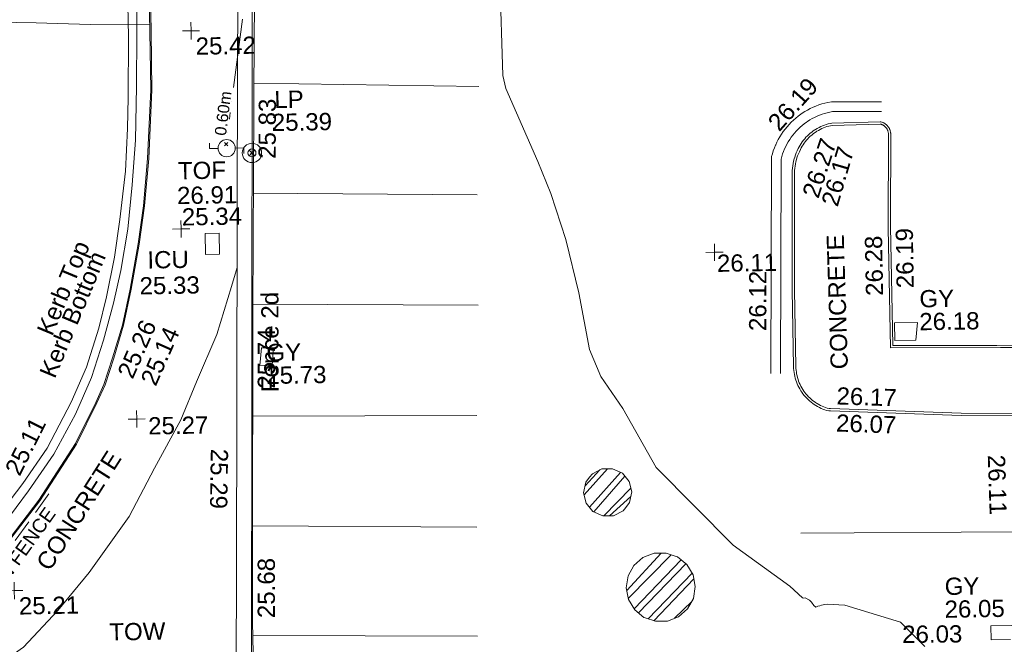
# Model space of a CAD drawing. Header units: millimetres. Extents: x -290717 to 520720, y -88450 to 287762.
# Tile 213 of 256: x -6642 to 14791, y -33814 to -20214. Entities that reach past the tile are written whole.
import ezdxf

# ---------------------------------------------------------------- set-up
doc = ezdxf.new("R2010")
doc.units = ezdxf.units.MM
for name, pattern in [('IMPORT-BORDER _5_', [1750, 500, -250, 500, -250, 0, -250]), ('IMPORT-HIDDEN2 _3_', [4762.5, 3175, -1587.5]), ('IMPORT-UG_ELEC_STREET LIGHTING_QLB2 _2_', [2700, 1500, -300.0000000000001, 0, -250, 150, -300.0000000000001, 0, -200])]:
    doc.linetypes.add(name, pattern=pattern)
for name, color, linetype, lineweight, true_color in [('00__TOPO__TOP_OF_FENCE_SYMBOL', 7, 'Continuous', 9, 0x666666), ('00_TOPO_FENCE_2D', 7, 'Continuous', 9, 0x3f7f4f), ('00_TOPO_FOOTPATH', 7, 'Continuous', 9, 0xa50000), ('00_TOPO_FURN_LAMP_POST', 7, 'Continuous', 9, 0x666666), ('00_TOPO_KERB_BOTTOM', 1, 'Continuous', 9, 0xff0000), ('00_TOPO_KERB_TOP', 7, 'Continuous', 9, 0xa500a5), ('00_TOPO_LEVEL_SPOT', 7, 'Continuous', 9, 0x666666), ('00_TOPO_ROAD_MARKING_YELLOW_CONTINUOUS', 40, 'Continuous', 9, 0xffbf00), ('00_TOPO_SERV_IC', 5, 'Continuous', 9, 0x0000ff), ('00_TOPO_TOP_OF_FENCE', 7, 'Continuous', 9, 0x666666), ('00_TOPO_TOP_OF_WALL', 7, 'Continuous', 9, 0x666666), ('00_TOPO_WALL', 7, 'Continuous', 9, 0x7c00a5), ('00_UAV_KERB_BOTTOM', 1, 'Continuous', 9, 0xff0000), ('00_UAV_KERB_TOP', 7, 'Continuous', 9, 0xa500a5), ('00_UAV_LEVEL_SPOT', 7, 'Continuous', 9, 0x666666), ('00_UAV_ROAD_MARKING_WHITE_CONTINUOUS', 7, 'Continuous', 9, 0x999999), ('00_UAV_SERV_GULLY', 7, 'Continuous', 9, 0x5252a5), ('00_UAV_WALL', 7, 'Continuous', 9, 0x7c00a5), ('01_DTM_CONTOUR_MNR', 7, 'Continuous', 9, 0xa5a552), ('12333-PUM-2D-U-0001-C01 - Rev2_REVIT IMPORT_dwg', 7, 'Continuous', 9, 0x767676), ('FENCE', 7, 'IMPORT-BORDER _5_', 9, 0xa55200), ('FENCE_TXT', 7, 'Continuous', 9, 0xa55200), ('PUM-CHAMBER EXTENTS', 6, 'IMPORT-HIDDEN2 _3_', 9, 0xff00ff), ('PUM-ELECTRIC-SL-QLB2', 7, 'IMPORT-UG_ELEC_STREET LIGHTING_QLB2 _2_', 9, 0xff7f7f)]:
    doc.layers.add(name, color=color, linetype=linetype, lineweight=lineweight, true_color=true_color)
for name, color, linetype, lineweight in [('00_TOPO_SURFACE', 7, 'Continuous', 9), ('00_TOPO_SURVEY_TEXT', 7, 'Continuous', 9), ('00_UAV_SURVEY_TEXT', 7, 'Continuous', 9), ('GEN-TEXT', 7, 'Continuous', 9)]:
    doc.layers.add(name, color=color, linetype=linetype, lineweight=lineweight)
doc.styles.add('Arial_1', font='arial.ttf', dxfattribs={"height": 250})
doc.styles.add('Arial_3', font='arial.ttf', dxfattribs={"height": 299.9999999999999})
doc.styles.add('Swis721 Lt BT_2', font='swissl.ttf', dxfattribs={"height": 375})
pattern_1 = [(45, (-533641079.65, -725615854.3560001), (-265.1650429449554, 265.1650429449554), []), (45, (-533640902.873, -725615854.3560001), (-265.1650429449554, 265.1650429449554), [])]

# ---------------------------------------------------------------- blocks, each defined once
blk = doc.blocks.new('12333-PUM-2D-U-0001-C01 - Rev2_REVIT IMPORT_dwg_MSL_Lamp_Post_SYM-2077199-Site Location Plan Existing')
at = {"layer": '00_TOPO_FURN_LAMP_POST', "color": 254, "true_color": 0xcccccc, "flags": 128}
for points in [[(-500.1060478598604, 0), (-1000.212095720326, 0), (-1000.212095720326, 316.7338303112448)], [(500.1060478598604, 0), (1000.21209571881, 0), (1000.21209571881, -316.7338303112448)]]:
    blk.add_lwpolyline(points, dxfattribs=at)
at = {"layer": '00_TOPO_FURN_LAMP_POST', "color": 254, "true_color": 0xcccccc}
blk.add_circle((0, 0), 500.1060478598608, dxfattribs=at)
blk = doc.blocks.new('12333-PUM-2D-U-0001-C01 - Rev2_REVIT IMPORT_dwg_MM-2077200-Site Location Plan Existing')
at = {"layer": '00_TOPO_LEVEL_SPOT', "color": 254, "true_color": 0xcccccc, "flags": 128}
for points in [[(0, -500.0000000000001), (0, 0), (-500.0000000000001, 0)], [(500.0000000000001, 0), (0, 0), (0, 500.0000000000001)]]:
    blk.add_lwpolyline(points, dxfattribs=at)
blk = doc.blocks.new('12333-PUM-2D-U-0001-C01 - Rev2_REVIT IMPORT_dwg_MSL_Node_LineworkTOF-2077201-Site Location Plan Existing')
at = {"layer": '00__TOPO__TOP_OF_FENCE_SYMBOL', "color": 254, "true_color": 0xcccccc, "flags": 128}
for points in [[(165.3591892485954, 165.3591892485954), (0, 0), (-165.3591892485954, 165.3591892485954)], [(165.3591892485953, -165.3591892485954), (0, 0), (-165.3591892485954, -165.3591892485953)]]:
    blk.add_lwpolyline(points, dxfattribs=at)
at = {"layer": '00__TOPO__TOP_OF_FENCE_SYMBOL', "color": 254, "true_color": 0xcccccc}
for radius in [562.5594001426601, 233.853208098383]:
    blk.add_circle((0, 0), radius, dxfattribs=at)
blk = doc.blocks.new('12333-PUM-2D-U-0001-C01 - Rev2_REVIT IMPORT_dwg_UAV-2077255-Site Location Plan Existing')
at = {"layer": '00_UAV_LEVEL_SPOT', "color": 254, "true_color": 0xcccccc, "flags": 128}
for points in [[(0, -500.0000000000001), (0, 0), (-500.0000000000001, 0)], [(500.0000000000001, 0), (0, 0), (0, 500.0000000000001)]]:
    blk.add_lwpolyline(points, dxfattribs=at)
blk = doc.blocks.new('12333-PUM-2D-U-0001-C01 - Rev2_REVIT IMPORT_dwg_MGS62954_T2_Galway_ITM_3d_Rev1-2077680-Site Location Plan Existing')
at = {"layer": '00_TOPO_FENCE_2D', "color": 254, "true_color": 0xcccccc, "flags": 128}
blk.add_lwpolyline([(533902948.7438098, 725542172.8002026), (533900153.5282566, 725542340.329408), (533899753.0120585, 725520459.3475239), (533893723.5134206, 725520593.1679102), (533893691.0967346, 725519041.971383), (533893689.6295341, 725518971.7632015), (533893631.0029881, 725516166.377903), (533882627.5718876, 725516344.970739), (533882619.3324398, 725516345.1044707), (533880070.9828296, 725516386.4658406), (533879974.9136089, 725510994.8760719), (533879974.3213546, 725510961.6376125), (533879864.3060461, 725504787.3665131)], dxfattribs=at)
at = {"layer": '00_TOPO_FOOTPATH', "color": 254, "true_color": 0xcccccc, "flags": 128}
blk.add_lwpolyline([(533893659.8650233, 725520891.9326516), (533894230.0000001, 725521280.0000001), (533894810.0000002, 725521670.0000001), (533895572.9306952, 725522449.160215), (533896265.3548286, 725523269.3074124), (533897160.625759, 725524470.5105618), (533897731.8435122, 725525513.4660544), (533898323.9473415, 725526552.9147961), (533898678.4279717, 725527377.6542647), (533899136.625811, 725528400.4852687), (533899470.6652274, 725529440.442454), (533899603.2063895, 725529849.7569897)], dxfattribs=at)
at = {"layer": '00_TOPO_KERB_BOTTOM', "color": 254, "true_color": 0xcccccc, "flags": 128}
blk.add_lwpolyline([(533894558.2379677, 725524054.4627668), (533895199.0798793, 725524863.7542857), (533896016.8665558, 725526077.6798366), (533896475.2343855, 725526965.2648927), (533896661.3369475, 725527353.48768), (533896860.0313981, 725527928.5837214), (533897084.9624713, 725528641.5561107), (533897265.2565135, 725529422.1446831), (533897456.4476427, 725530401.8188685), (533897588.4053743, 725531229.6023775), (533897696.4455979, 725532258.468153), (533897791.5735373, 725533753.8441807), (533897794.8255934, 725535021.2390529), (533897795.2993238, 725536588.6595879)], dxfattribs=at)
at = {"layer": '00_TOPO_KERB_TOP', "color": 254, "true_color": 0xcccccc, "flags": 128}
blk.add_lwpolyline([(533894577.2137393, 725524038.5170978), (533895219.0950229, 725524849.1211946), (533896038.2190562, 725526065.0319226), (533896497.4165406, 725526954.2235252), (533896684.2910932, 725527344.0567378), (533896883.5580913, 725527920.8099462), (533897108.8831482, 725528635.0311606), (533897289.4919615, 725529416.9825433), (533897480.8466176, 725530397.4946505), (533897612.9762052, 725531226.3562288), (533897721.1387755, 725532256.3871099), (533897816.3469995, 725533753.0251809), (533897819.6010658, 725535021.2035228), (533897820.0747871, 725536588.5939081)], dxfattribs=at)
at = {"layer": '00_TOPO_ROAD_MARKING_YELLOW_CONTINUOUS', "color": 254, "true_color": 0xcccccc, "flags": 128}
for points in [[(533897320.0000001, 725536330.0000001), (533897330.0000001, 725534910), (533897300.0000001, 725533590.0000001), (533897270.0000001, 725532920), (533897210.0000001, 725531990), (533897070.0000001, 725530940.0000002), (533896940.0000002, 725530120), (533896750, 725529260.0000001), (533896570.0000001, 725528580.0000002), (533896290.0000001, 725527740), (533895940.0000002, 725526980), (533895400.0000001, 725525990), (533894860, 725525230), (533894460.0000001, 725524720.0000001)], [(533894430.0000002, 725524350), (533894980, 725525070.0000002), (533895540.0000001, 725525860.0000001), (533896030.0000001, 725526720.0000001), (533896390.0000001, 725527510), (533896670.0000001, 725528320.0000001), (533896900.0000001, 725529120), (533897070.0000001, 725529830.0000001), (533897240.0000001, 725530730), (533897350, 725531690.0000002), (533897440.0000002, 725532660), (533897480, 725533830.0000001), (533897510, 725534990), (533897530.0000001, 725536250)]]:
    blk.add_lwpolyline(points, dxfattribs=at)
at = {"layer": '00_TOPO_SERV_IC', "color": 254, "true_color": 0xcccccc}
for p, q in [((533898919.5, 725530146.6000001), (533898919.5000001, 725530603.8000002)), ((533898919.5000001, 725530603.8000002), (533899224.3000002, 725530603.8000001)), ((533899224.3000002, 725530603.8000001), (533899224.3000001, 725530146.6000001)), ((533898919.5, 725530146.6000001), (533899224.3000001, 725530146.6000001))]:
    blk.add_line(p, q, dxfattribs=at)
at = {"layer": '00_TOPO_SURFACE', "color": 254, "true_color": 0xcccccc, "flags": 128}
blk.add_lwpolyline([(533892968.3957933, 725535245.8320392), (533892970.0000001, 725535320.0000002), (533894050.0000001, 725535300.0000001), (533895324.2477114, 725535250.1744711), (533896500, 725535200.0000002), (533897328.028267, 725535189.986102), (533897513.0176339, 725535180.1109327), (533897794.8735762, 725535179.9985257)], dxfattribs=at)
at = {"layer": '00_TOPO_WALL', "color": 254, "true_color": 0xcccccc, "flags": 128}
blk.add_lwpolyline([(533894657.7046306, 725520875.2225811), (533895324.9494088, 725520858.753671), (533897702.9947582, 725520800.0588473), (533899426.0718925, 725520775.6691966), (533899541.5531454, 725526496.2125671), (533899633.2890419, 725531486.0619782), (533899729.1154457, 725536093.6587251), (533899815.5328317, 725540319.5527413), (533899889.2109225, 725542688.2207142), (533900258.425954, 725542671.5584918), (533901200.5230905, 725542636.9706442)], dxfattribs=at)
at = {"layer": '00_UAV_KERB_BOTTOM', "color": 254, "true_color": 0xcccccc, "flags": 128}
blk.add_lwpolyline([(533916469.4961415, 725526328.6509308), (533915307.4961415, 725526355.6509309), (533912461.7361029, 725526503.8602774), (533912429.3585553, 725526505.4899274), (533912380.1373824, 725526515.6217593), (533912339.8893239, 725526529.665465), (533912300.2646594, 725526545.3822658), (533912261.3329035, 725526562.7445891), (533912223.1623563, 725526581.7219751), (533912185.8199813, 725526602.2811316), (533912149.3712901, 725526624.3859904), (533912113.8802262, 725526647.9977722), (533912110.6804914, 725526650.3255332), (533912079.4090528, 725526673.075054), (533912046.0182438, 725526699.5738417), (533912013.7663783, 725526727.4476477), (533911982.7100371, 725526756.6475713), (533911952.9037035, 725526787.1223863), (533911924.3996678, 725526818.8186294), (533911897.247936, 725526851.6806947), (533911871.4961414, 725526885.6509306), (533911848.3178117, 725526918.9728531), (533911825.4268401, 725526954.9330436), (533911804.0618044, 725526991.8202653), (533911784.260186, 725527029.5698051), (533911766.0567235, 725527068.1154382), (533911749.4833522, 725527107.3895421), (533911734.5691472, 725527147.3232168), (533911721.3402734, 725527187.8464047), (533911709.8199385, 725527228.8880147), (533911700.0283532, 725527270.3760458), (533911691.982695, 725527312.2377143), (533911685.6970792, 725527354.3995798), (533911681.1825326, 725527396.7876762), (533911678.4469751, 725527439.327641), (533911677.495206, 725527481.9448444), (533911675.4952062, 725529143.9448441), (533911716.7266279, 725531506.0471895), (533911720.4952061, 725531721.9448444), (533911722.7579433, 725531754.622201), (533911727.9593854, 725531804.5837452), (533911735.2484372, 725531854.2836511), (533911744.6123114, 725531903.6347281), (533911756.0345806, 725531952.5503976), (533911769.4952061, 725532000.9448441), (533911782.3008175, 725532040.9563509), (533911799.4404601, 725532088.1733348), (533911818.5423105, 725532134.631168), (533911839.5728574, 725532180.2483469), (533911862.4952061, 725532224.9448441), (533911863.0963333, 725532226.1305126), (533911883.1585864, 725532263.6687227), (533911904.7751791, 725532300.3338854), (533911927.9081877, 725532336.0616778), (533911952.5170294, 725532370.7894208), (533911978.5585319, 725532404.4561905), (533912005.9870096, 725532437.0029236), (533912034.7543437, 725532468.3725224), (533912064.8100663, 725532498.5099537), (533912096.1014496, 725532527.3623465), (533912128.5735978, 725532554.8790835), (533912162.1695437, 725532581.0118914), (533912196.8303488, 725532605.7149241), (533912232.4952061, 725532628.9448444), (533912247.7862213, 725532638.268587), (533912284.7695875, 725532659.3361417), (533912322.6027306, 725532678.8365136), (533912361.2192786, 725532696.735493), (533912400.5514846, 725532713.0016786), (533912440.530347, 725532727.6065342), (533912481.0857287, 725532740.524438), (533912522.1464823, 725532751.7327273), (533912563.640573, 725532761.2117393), (533912605.4952061, 725532768.9448442), (533913654.6081907, 725532778.2322071), (533913672.0473064, 725532776.1832013), (533913689.2451165, 725532773.0246539), (533913700.4670877, 725532768.8314954), (533913711.5036241, 725532764.1720877), (533913722.3353637, 725532759.0546049), (533913732.9433042, 725532753.4880245), (533913743.3088356, 725532747.4821128), (533913753.4137732, 725532741.0474057), (533913763.2403893, 725532734.1951923), (533913772.771445, 725532726.9374933), (533913781.9902195, 725532719.2870415), (533913790.8805398, 725532711.2572579), (533913799.4268095, 725532702.8622302), (533913807.6140352, 725532694.1166857), (533913815.427854, 725532685.0359669), (533913822.8545577, 725532675.6360047), (533913829.8811173, 725532665.9332898), (533913836.495206, 725532655.9448442), (533913841.056164, 725532648.4832022), (533913846.9297165, 725532638.0421009), (533913852.3608889, 725532627.3641993), (533913857.340153, 725532616.4682302), (533913861.8587737, 725532605.3733087), (533913865.9088237, 725532594.098899), (533913869.4831979, 725532582.6647805), (533913872.5756255, 725532571.0910125), (533913875.1806813, 725532559.397899), (533913877.2937955, 725532547.6059542), (533913878.9112607, 725532535.7358646), (533913880.0302393, 725532523.8084551), (533913880.6487683, 725532511.8446498), (533913880.7657626, 725532499.8654374), (533913880.3810168, 725532487.8918335), (533913879.4952061, 725532475.944844), (533913841.5246782, 725530640.3939607), (533913838.495206, 725530493.9448444), (533913843.0335727, 725527904.6020404), (533916106.4498062, 725527867.0402197), (533919206.0335726, 725527815.6020405)], dxfattribs=at)
at = {"layer": '00_UAV_KERB_TOP', "color": 254, "true_color": 0xcccccc, "flags": 128}
blk.add_lwpolyline([(533916520.4008976, 725526377.4816136), (533915309.3775268, 725526405.620711), (533912464.2930888, 725526553.794872), (533912435.6925393, 725526555.2344153), (533912393.4726419, 725526563.925084), (533912357.350666, 725526576.5290809), (533912319.6731294, 725526591.4735689), (533912282.6544525, 725526607.9827199), (533912246.3595788, 725526626.0275708), (533912210.8521819, 725526645.5764645), (533912176.1945536, 725526666.5951064), (533912159.5254946, 725526677.6848327), (533912142.4474954, 725526689.0466219), (533912109.6702108, 725526712.8916241), (533912077.9202027, 725526738.0882802), (533912047.253171, 725526764.592387), (533912017.7229165, 725526792.3574469), (533911989.3812451, 725526821.3347512), (533911962.2778775, 725526851.4734633), (533911936.4603626, 725526882.7207098), (533911911.9588665, 725526915.0416265), (533911889.9480759, 725526946.6850567), (533911868.1685047, 725526980.8993112), (533911847.8533316, 725527015.9739211), (533911829.0247505, 725527051.8684753), (533911811.7157933, 725527088.5200033), (533911795.956826, 725527125.8642056), (533911781.7754945, 725527163.8355677), (533911769.196678, 725527202.3674752), (533911758.2424443, 725527241.3923291), (533911748.9320105, 725527280.8416678), (533911741.2817103, 725527320.6462835), (533911735.3049653, 725527360.7363446), (533911731.0122601, 725527401.0415201), (533911728.4111261, 725527441.491101), (533911727.4945343, 725527482.5331793), (533911725.4957311, 725529143.5385748), (533911767.147114, 725531529.7000148), (533911770.4650363, 725531719.7800959), (533911772.5787407, 725531750.3051927), (533911777.5821492, 725531798.3645619), (533911784.5672411, 725531845.9919375), (533911793.5406336, 725531893.2850304), (533911804.4865837, 725531940.1608728), (533911817.408864, 725531986.6198276), (533911829.6282412, 725532024.7996291), (533911846.0823994, 725532070.1282127), (533911864.3876857, 725532114.6487126), (533911884.54124, 725532158.3636146), (533911907.0386147, 725532202.2314513), (533911926.7621188, 725532239.1773174), (533911947.3148696, 725532274.0380368), (533911969.309408, 725532308.0075176), (533911992.7071475, 725532341.0261658), (533912017.4670408, 725532373.0360554), (533912043.5456506, 725532403.9810301), (533912070.8972257, 725532433.806802), (533912099.4737828, 725532462.4610467), (533912129.2251886, 725532489.8934946), (533912160.0992491, 725532516.0560201), (533912192.0418003, 725532540.902725), (533912224.9968048, 725532564.39002), (533912259.1606706, 725532586.6422856), (533912273.1813083, 725532595.1914119), (533912308.6081924, 725532615.3723171), (533912344.5794112, 725532633.9129958), (533912381.2954801, 725532650.9310927), (533912418.6919866, 725532666.3967526), (533912456.7033249, 725532680.2828434), (533912495.2628097, 725532692.5650039), (533912534.3027949, 725532703.2216873), (533912573.7547911, 725532712.2341979), (533912610.2948353, 725532718.9853741), (533913651.9014974, 725532728.2062864), (533913664.6062605, 725532726.7135429), (533913675.8754467, 725532724.6438457), (533913681.9850122, 725532722.360969), (533913691.091777, 725532718.5162728), (533913700.029554, 725532714.2935973), (533913708.7826641, 725532709.7003503), (533913717.3357508, 725532704.7445905), (533913725.6738096, 725532699.4350114), (533913733.7822121, 725532693.7809281), (533913741.646734, 725532687.7922597), (533913749.2535779, 725532681.4795126), (533913756.5893989, 725532674.8537612), (533913763.6413274, 725532667.9266293), (533913770.3969919, 725532660.7102697), (533913776.8445408, 725532653.2173423), (533913782.972663, 725532645.4609916), (533913788.7706075, 725532637.4548258), (533913794.306293, 725532629.0949601), (533913797.9223167, 725532623.179213), (533913802.8382074, 725532614.4404955), (533913807.3197228, 725532605.6296574), (533913811.4283476, 725532596.6388812), (533913815.1568738, 725532587.4839404), (533913818.4987603, 725532578.1808956), (533913821.4481444, 725532568.7460673), (533913823.9998518, 725532559.1960075), (533913826.1494057, 725532549.5474705), (533913827.8930355, 725532539.8173823), (533913829.227682, 725532530.0228139), (533913830.1510038, 725532520.1809479), (533913830.6613812, 725532510.30905), (533913830.7579187, 725532500.4244394), (533913830.4404468, 725532490.5444565), (533913829.5334793, 725532478.3121237), (533913788.4942997, 725530494.4181299), (533913788.5551782, 725530459.684201), (533913793.1196916, 725527855.4234862), (533916188.0950115, 725527815.6784177), (533919205.0731353, 725527765.6110947)], dxfattribs=at)
at = {"layer": '00_UAV_ROAD_MARKING_WHITE_CONTINUOUS', "color": 254, "true_color": 0xcccccc}
for p, q in [((533904930.3510656, 725533701.7650706), (533900038.3550909, 725533857.6412458)), ((533899983.7860571, 725531465.5573144), (533904855.3510657, 725531338.765071)), ((533904835.3510654, 725528941.7650707), (533899929.8595727, 725529044.7149304)), ((533899886.1398076, 725526610.1704781), (533904765.3510654, 725526535.7650713)), ((533904725.3510653, 725524108.7650707), (533899843.6349838, 725524217.6872202)), ((533911773.8331282, 725523855.3232089), (533916423.4795744, 725523801.7185454)), ((533899807.7897848, 725521834.0884924), (533904692.3510652, 725521735.7650707))]:
    blk.add_line(p, q, dxfattribs=at)
at = {"layer": '00_UAV_ROAD_MARKING_WHITE_CONTINUOUS', "color": 254, "true_color": 0xcccccc, "flags": 128}
for points in [[(533911176.2773104, 725527338.8801436), (533911278.3580528, 725532060.7169049), (533911296.7231252, 725532123.626928), (533911318.3169687, 725532187.5190188), (533911342.5673937, 725532250.4508092), (533911369.4318566, 725532312.3118951), (533911372.6144126, 725532318.8737166), (533911398.8632284, 725532372.9937516), (533911430.8098762, 725532432.3899218), (533911465.215755, 725532490.3962048), (533911502.0205048, 725532546.9108375), (533911541.159558, 725532601.8346745), (533911582.5642509, 725532655.0713602), (533911626.1619463, 725532706.5275002), (533911671.8761583, 725532756.112822), (533911719.6266888, 725532803.7403369), (533911769.3297675, 725532849.3264893), (533911820.8981981, 725532892.7913063), (533911874.2415118, 725532934.0585356), (533911928.4606025, 725532972.484886), (533911961.6264019, 725532994.3985411), (533912018.2391409, 725533029.2021606), (533912077.1216469, 725533062.0859531), (533912137.3295335, 725533092.475158), (533912198.7571753, 725533120.3164612), (533912261.296807, 725533145.5610204), (533912324.8387136, 725533168.1645478), (533912389.2714205, 725533188.0873896), (533912454.481891, 725533205.2945935), (533912520.3557237, 725533219.7559729), (533912602.7829958, 725533234.2631449), (533913688.5191049, 725533213.8737344)], [(533913684.4961416, 725532999.6509306), (533912619.4961413, 725533019.6509309), (533912561.914875, 725533009.5166473), (533912504.8084971, 725532996.98), (533912448.2771912, 725532982.0629828), (533912392.420133, 725532964.7917651), (533912337.3353143, 725532945.1966461), (533912283.1193727, 725532923.3120027), (533912229.8674214, 725532899.1762278), (533912177.6728827, 725532872.8316637), (533912126.6273232, 725532844.324528), (533912076.8202943, 725532813.7048317), (533912049.4961414, 725532795.6509306), (533912001.7950084, 725532761.8440106), (533911955.5514043, 725532726.0692289), (533911910.8464559, 725532688.3893467), (533911867.7585911, 725532648.870467), (533911826.3634006, 725532607.5819198), (533911786.7335056, 725532564.5961388), (533911748.9384305, 725532519.988536), (533911713.0444806, 725532473.8373682), (533911679.114626, 725532426.2236), (533911647.2083915, 725532377.2307625), (533911617.3817512, 725532326.9448056), (533911589.6870314, 725532275.453948), (533911564.1728176, 725532222.8485221), (533911540.883871, 725532169.2208157), (533911519.8610477, 725532114.6649101), (533911501.1412294, 725532059.2765146), (533911484.757257, 725532003.1527997), (533911482.4961414, 725531994.6509306), (533911436.8542814, 725529682.7914987), (533911390.4961415, 725527334.6509306)]]:
    blk.add_lwpolyline(points, dxfattribs=at)
at = {"layer": '00_UAV_SERV_GULLY', "color": 254, "true_color": 0xcccccc}
for p, q in [((533913892.8, 725528013), (533913892.8, 725528394)), ((533913892.8, 725528394), (533914388.1, 725528394)), ((533914350.0000001, 725528013), (533914388.1, 725528394)), ((533900062.5, 725527708.2), (533900100.6000001, 725528089.2)), ((533900100.6000001, 725528089.2), (533900367.3000002, 725528089.2000002)), ((533900367.3000002, 725528089.2000002), (533900329.2, 725527708.2000002)), ((533914350.0000001, 725528013), (533913892.8, 725528013)), ((533900062.5, 725527708.2), (533900329.2, 725527708.2000002)), ((533915874.0000001, 725521459.8000001), (533915874.0000001, 725521764.6000001)), ((533915874.0000001, 725521764.6000001), (533916331.2000001, 725521764.6000001)), ((533916293.1000001, 725521459.8000001), (533915874.0000001, 725521459.8000001))]:
    blk.add_line(p, q, dxfattribs=at)
at = {"layer": '00_UAV_WALL', "color": 254, "true_color": 0xcccccc, "flags": 128}
blk.add_lwpolyline([(533901200.5230905, 725542636.9706442), (533901786.4952061, 725542583.9448441), (533903034.3519866, 725542533.4820969), (533903017.8944718, 725542194.881997), (533903014.4952061, 725542124.9448441), (533901638.6535566, 725542192.9782804), (533900203.4952061, 725542263.9448442), (533900157.3982797, 725538701.7312901), (533900156.4952061, 725538631.9448441), (533900034.5347881, 725533703.2543718), (533900025.4952061, 725533337.9448441), (533899927.5495442, 725528941.0142176), (533899923.3629341, 725528705.3610917), (533899834.5521271, 725523706.4374171), (533899806.5555055, 725522130.5821986), (533899813.6983145, 725520414.7649821), (533899743.7054081, 725520415.9027634), (533899340.6447324, 725520422.454783), (533899270.6495088, 725520423.5926023), (533898213.1148051, 725520440.7835333), (533896845.5495443, 725520463.0142177), (533894277.2271364, 725520516.8741827)], dxfattribs=at)
at = {"layer": '01_DTM_CONTOUR_MNR', "color": 254, "true_color": 0xcccccc, "flags": 128}
blk.add_lwpolyline([(533914430.0000002, 725521340.0000002), (533913907.9784245, 725521878.5791086), (533912699.6909919, 725522268.0633701), (533912314.8234275, 725522294.4154389), (533912263.6992551, 725522291.4112284), (533912195.2231808, 725522277.9196364), (533912157.5468561, 725522266.0572855), (533912113.6667677, 725522254.1389228), (533912070.5415164, 725522238.3280687), (533912024.7173367, 725522271.048995), (533911975.9512196, 725522343.9701897), (533911934.2981916, 725522392.269489), (533911841.0612071, 725522443.8516577), (533911810.0000002, 725522440.0000002), (533911784.7295514, 725522445.9630609), (533911513.5173641, 725522704.0219227), (533910293.8283829, 725523613.9713975), (533908650.0000001, 725525340.0000002), (533907941.6666668, 725526631.6666669), (533907477.3504274, 725527340.0000001), (533907240.7407408, 725527930.7407409), (533907034.9708709, 725529170.4431361), (533906770.4100836, 725530331.8680298), (533906458.4001671, 725531340.0000001), (533906190.1300762, 725532041.9156077), (533905523.7032533, 725533642.5448465), (533905458.5179813, 725533933.0025511), (533905432.3333333, 725536042.509434)], dxfattribs=at)
at = {"xscale": 0.375, "yscale": 0.375, "zscale": 0.375}
for name, p in [('12333-PUM-2D-U-0001-C01 - Rev2_REVIT IMPORT_dwg_MM-2077200-Site Location Plan Existing', (533898690.0000002, 725535020)), ('12333-PUM-2D-U-0001-C01 - Rev2_REVIT IMPORT_dwg_MSL_Lamp_Post_SYM-2077199-Site Location Plan Existing', (533899421.7341146, 725532451.2983001)), ('12333-PUM-2D-U-0001-C01 - Rev2_REVIT IMPORT_dwg_MSL_Node_LineworkTOF-2077201-Site Location Plan Existing', (533899970.4537143, 725532338.6097205)), ('12333-PUM-2D-U-0001-C01 - Rev2_REVIT IMPORT_dwg_MM-2077200-Site Location Plan Existing', (533898400.0000001, 725530710)), ('12333-PUM-2D-U-0001-C01 - Rev2_REVIT IMPORT_dwg_UAV-2077255-Site Location Plan Existing', (533910000.0000001, 725530000)), ('12333-PUM-2D-U-0001-C01 - Rev2_REVIT IMPORT_dwg_MM-2077200-Site Location Plan Existing', (533897360, 725526590.0000001)), ('12333-PUM-2D-U-0001-C01 - Rev2_REVIT IMPORT_dwg_MM-2077200-Site Location Plan Existing', (533894630.0000001, 725522900))]:
    blk.add_blockref(name, p, dxfattribs=at)
at = {"layer": '00_TOPO_FENCE_2D', "color": 251, "true_color": 0x666666, "insert": (533900083.9263188, 725527126.7339823), "char_height": 375, "width": 2545.408465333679, "attachment_point": 1, "rotation": 89.07540571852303, "line_spacing_factor": 1.005061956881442, "style": 'Swis721 Lt BT_2'}
blk.add_mtext('Fence 2d', dxfattribs=at)
at = {"layer": '00_TOPO_FURN_LAMP_POST', "char_height": 375, "attachment_point": 1, "line_spacing_factor": 1.005061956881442, "style": 'Swis721 Lt BT_2'}
for s, insert, width in [('LP', (533900476.0584751, 725533680.3101474), 707.5855621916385), ('25.39', (533900413.7758903, 725533182.3613043), 1495.902363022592)]:
    blk.add_mtext(s, dxfattribs=dict(at, insert=insert, width=width))
at = {"layer": '00_TOPO_KERB_BOTTOM', "color": 251, "true_color": 0x666666, "char_height": 375, "attachment_point": 1, "line_spacing_factor": 1.005061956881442, "style": 'Swis721 Lt BT_2'}
for s, insert, width, rotation in [('Kerb Bottom', (533895249.5366997, 725527633.6810826), 3414.456504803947, 66.34856656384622), ('25.14', (533897445.5745682, 725527436.3880923), 1495.902363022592, 65.11793140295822)]:
    blk.add_mtext(s, dxfattribs=dict(at, insert=insert, width=width, rotation=rotation))
at = {"layer": '00_TOPO_KERB_TOP', "color": 251, "true_color": 0x666666, "char_height": 375, "attachment_point": 1, "line_spacing_factor": 1.005061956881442, "style": 'Swis721 Lt BT_2'}
for s, insert, width, rotation in [('Kerb Top', (533895208.4108502, 725528559.4919626), 2493.170605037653, 66.34856656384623), ('25.26', (533896945.2906771, 725527599.3396509), 1495.902363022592, 65.11793140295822)]:
    blk.add_mtext(s, dxfattribs=dict(at, insert=insert, width=width, rotation=rotation))
at = {"layer": '00_TOPO_LEVEL_SPOT', "char_height": 375, "width": 1495.902363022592, "attachment_point": 1, "line_spacing_factor": 1.005061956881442, "style": 'Swis721 Lt BT_2'}
for s, insert in [('25.42', (533898785.0808527, 725534872.6102245)), ('25.34', (533898419.2388012, 725531159.5086597)), ('25.27', (533897607.4407506, 725526623.4277862)), ('25.21', (533894725.0808527, 725522752.6102246))]:
    blk.add_mtext(s, dxfattribs=dict(at, insert=insert))
at = {"layer": '00_TOPO_ROAD_MARKING_YELLOW_CONTINUOUS', "color": 251, "true_color": 0x666666, "insert": (533894457.5624827, 725525545.8083662), "char_height": 375, "width": 1495.902363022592, "attachment_point": 1, "rotation": 62.339549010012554, "line_spacing_factor": 1.005061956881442, "style": 'Swis721 Lt BT_2'}
blk.add_mtext('25.11', dxfattribs=at)
at = {"layer": '00_TOPO_SERV_IC', "color": 251, "true_color": 0x666666, "char_height": 375, "attachment_point": 1, "line_spacing_factor": 1.005061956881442, "style": 'Swis721 Lt BT_2'}
for s, insert, width in [('ICU', (533897653.3756852, 725530236.4385897), 1021.012723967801), ('25.33', (533897472.7724248, 725529675.4020292), 1495.902363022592)]:
    blk.add_mtext(s, dxfattribs=dict(at, insert=insert, width=width))
at = {"layer": '00_TOPO_SURVEY_TEXT', "color": 251, "true_color": 0x666666, "insert": (533895095.5207656, 725523497.8282566), "char_height": 375, "width": 3286.236302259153, "attachment_point": 1, "rotation": 56.497631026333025, "line_spacing_factor": 1.005061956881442, "style": 'Swis721 Lt BT_2'}
blk.add_mtext('CONCRETE', dxfattribs=at)
at = {"layer": '00_TOPO_TOP_OF_FENCE', "char_height": 375, "attachment_point": 1, "line_spacing_factor": 1.005061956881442, "style": 'Swis721 Lt BT_2'}
for s, insert, width in [('TOF', (533898351.8880837, 725532166.421893), 1163.479615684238), ('26.91', (533898323.4834059, 725531627.0547568), 1495.902363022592)]:
    blk.add_mtext(s, dxfattribs=dict(at, insert=insert, width=width))
at = {"layer": '00_TOPO_TOP_OF_WALL', "insert": (533896682.8854433, 725522151.7911887), "char_height": 375, "width": 1343.937678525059, "attachment_point": 1, "line_spacing_factor": 1.005061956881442, "style": 'Swis721 Lt BT_2'}
blk.add_mtext('TOW', dxfattribs=at)
at = {"layer": '00_TOPO_WALL', "color": 251, "true_color": 0x666666, "insert": (533899338.8524319, 725525905.0096909), "char_height": 375, "width": 1495.902363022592, "attachment_point": 1, "rotation": 268.15123251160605, "line_spacing_factor": 1.005061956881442, "style": 'Swis721 Lt BT_2'}
blk.add_mtext('25.29', dxfattribs=at)
at = {"layer": '00_UAV_KERB_BOTTOM', "color": 251, "true_color": 0x666666, "char_height": 375, "width": 1495.902363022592, "attachment_point": 1, "line_spacing_factor": 1.005061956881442, "style": 'Swis721 Lt BT_2'}
for s, insert, rotation in [('26.17', (533912336.7610086, 725531037.2084414), 72.74291578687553), ('26.19', (533913948.6368389, 725529146.0833272), 89.91212794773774), ('26.07', (533912591.3372653, 725526427.4774619), 357.0852783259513), ('26.11', (533916245.145215, 725525488.1410906), 270.870495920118), ('26.03', (533913940.4089721, 725521799.6654603), 359.4894306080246)]:
    blk.add_mtext(s, dxfattribs=dict(at, insert=insert, rotation=rotation))
at = {"layer": '00_UAV_KERB_TOP', "color": 251, "true_color": 0x666666, "char_height": 375, "width": 1495.902363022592, "attachment_point": 1, "line_spacing_factor": 1.005061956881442, "style": 'Swis721 Lt BT_2'}
for s, insert, rotation in [('26.27', (533911924.0273213, 725531237.6707586), 70.93052831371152), ('26.28', (533913279.2178835, 725528990.6803434), 90.10042277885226), ('26.17', (533912611.439864, 725527017.4556568), 357.0852783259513)]:
    blk.add_mtext(s, dxfattribs=dict(at, insert=insert, rotation=rotation))
at = {"layer": '00_UAV_LEVEL_SPOT', "insert": (533910048.475159, 725529946.7845222), "char_height": 375, "width": 1495.902363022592, "attachment_point": 1, "line_spacing_factor": 1.005061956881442, "style": 'Swis721 Lt BT_2'}
blk.add_mtext('26.11', dxfattribs=at)
at = {"layer": '00_UAV_ROAD_MARKING_WHITE_CONTINUOUS', "color": 251, "true_color": 0x666666, "char_height": 375, "width": 1495.902363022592, "attachment_point": 1, "line_spacing_factor": 1.005061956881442, "style": 'Swis721 Lt BT_2'}
for s, insert, rotation in [('26.19', (533911178.3596442, 725532838.5057493), 47.28271202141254), ('26.12', (533910721.5943794, 725528273.4488997), 88.86898561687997)]:
    blk.add_mtext(s, dxfattribs=dict(at, insert=insert, rotation=rotation))
at = {"layer": '00_UAV_SERV_GULLY', "color": 251, "true_color": 0x666666, "char_height": 375, "attachment_point": 1, "line_spacing_factor": 1.005061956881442, "style": 'Swis721 Lt BT_2'}
for s, insert, width in [('GY', (533914440.7330076, 725529096.9609857), 821.5590755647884), ('26.18', (533914430.1370302, 725528599.2742667), 1495.902363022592), ('GY', (533900207.4503635, 725528175.0437646), 821.5590755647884), ('25.73', (533900196.8543862, 725527677.3570457), 1495.902363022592), ('GY', (533914881.7327018, 725522826.8520583), 821.5590755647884), ('26.05', (533914871.1367245, 725522329.1653394), 1495.902363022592)]:
    blk.add_mtext(s, dxfattribs=dict(at, insert=insert, width=width))
at = {"layer": '00_UAV_SURVEY_TEXT', "color": 251, "true_color": 0x666666, "insert": (533912484.7814062, 725527402.1926957), "char_height": 375, "width": 3286.236302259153, "attachment_point": 1, "rotation": 90.78178366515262, "line_spacing_factor": 1.005061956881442, "style": 'Swis721 Lt BT_2'}
blk.add_mtext('CONCRETE', dxfattribs=at)
at = {"layer": '00_UAV_WALL', "color": 251, "true_color": 0x666666, "char_height": 375, "width": 1495.902363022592, "attachment_point": 1, "line_spacing_factor": 1.005061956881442, "style": 'Swis721 Lt BT_2'}
for s, insert, rotation in [('25.83', (533900108.8191155, 725532208.7692475), 88.67222190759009), ('25.74', (533900005.6453514, 725527206.4634087), 88.98219106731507), ('25.68', (533899917.3798066, 725522209.5670282), 88.98219106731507)]:
    blk.add_mtext(s, dxfattribs=dict(at, insert=insert, rotation=rotation))
blk = doc.blocks.new('12333-PUM-2D-U-0001-C01 - Rev2_REVIT IMPORT_dwg-1620468-Site Location Plan Existing')
at = {"layer": 'PUM-CHAMBER EXTENTS', "true_color": 0xffaaff}
h = blk.add_hatch(dxfattribs=at)
h.set_pattern_fill('FP_3', color=211, style=0, pattern_type=2)
h.set_pattern_definition(pattern_1)
h.paths.add_polyline_path([(266387.5316958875, -91550.67128012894), (266621.1686099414, -91550.67128012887), (266831.6681958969, -91449.30002233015), (266977.3384290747, -91266.63532748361), (267029.3275334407, -91038.85617863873), (266977.3384290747, -90811.07702979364), (266831.6681958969, -90628.4123349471), (266621.1686099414, -90527.04107714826), (266387.5316958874, -90527.04107714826), (266177.0321099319, -90628.4123349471), (266026.7567740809, -90831.25330288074), (265979.3727723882, -91038.8561786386), (266031.3618767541, -91266.63532748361), (266177.0321099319, -91449.30002233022), (266378.7448488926, -91546.43975763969)])
h = blk.add_hatch(dxfattribs=at)
h.set_pattern_fill('FP_3', color=211, style=0, pattern_type=2)
h.set_pattern_definition(pattern_1)
h.paths.add_polyline_path([(267492.2433741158, -93864.06402895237), (267753.4569316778, -93864.06402895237), (267998.9173841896, -93774.72373051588), (268199.0185785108, -93606.81889217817), (268329.6253572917, -93380.60131552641), (268374.9846155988, -93123.3561787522), (268329.6253572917, -92866.11104197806), (268199.0185785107, -92639.89346532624), (267998.9173843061, -92471.98862698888), (267753.4569316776, -92382.64832855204), (267492.2433741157, -92382.64832855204), (267246.7829216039, -92471.98862698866), (267046.6817272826, -92639.89346532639), (266916.0749485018, -92866.11104197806), (266870.7156901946, -93123.35617875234), (266916.0749485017, -93380.60131552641), (267046.6817272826, -93606.81889217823), (267246.7829214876, -93774.72373051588)])
at = {"layer": 'FENCE', "color": 9, "true_color": 0xe1c5aa, "flags": 128}
blk.add_lwpolyline([(249665.4489302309, -95293.92005456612), (251592.7291713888, -93858.95204602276), (252923.545439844, -92757.58685835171), (254392.0323566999, -90784.30756367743)], dxfattribs=at)
at = {"layer": 'GEN-TEXT', "color": 253, "true_color": 0xaaaaaa}
for p, q in [((258298.2924757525, -83349.44801090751), (258369.0031538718, -83278.7373327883)), ((258369.0031538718, -83349.44801090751), (258298.2924757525, -83278.7373327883))]:
    blk.add_line(p, q, dxfattribs=at)
at = {"layer": 'PUM-CHAMBER EXTENTS', "color": 211, "linetype": 'Continuous', "true_color": 0xffaaff, "flags": 128}
for points in [[(267029.3275334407, -91038.85617863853), (266977.3384290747, -90811.07702979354), (266831.6681958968, -90628.41233494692), (266621.1686099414, -90527.04107714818), (266387.5316958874, -90527.04107714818), (266177.032109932, -90628.41233494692), (266117.3112676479, -90703.29990261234), (266031.3618767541, -90811.07702979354), (265979.3727723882, -91038.85617863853), (266031.3618767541, -91266.63532748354), (266177.032109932, -91449.30002233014), (266387.5316958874, -91550.67128012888), (266621.1686099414, -91550.67128012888), (266831.6681958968, -91449.30002233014), (266891.3890381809, -91374.41245478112), (266977.3384290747, -91266.63532748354)], [(268374.9846155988, -93123.35617875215), (268329.6253572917, -92866.11104197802), (268199.0185785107, -92639.89346532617), (267998.917384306, -92471.98862698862), (267970.7551504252, -92461.73841215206), (267753.4569316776, -92382.64832855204), (267492.2433741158, -92382.64832855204), (267246.7829216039, -92471.98862698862), (267046.6817272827, -92639.89346532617), (266916.0749485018, -92866.11104197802), (266870.7156901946, -93123.35617875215), (266916.0749485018, -93380.60131552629), (267046.6817272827, -93606.81889217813), (267246.7829214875, -93774.7237305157), (267274.9451553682, -93784.97394535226), (267492.2433741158, -93864.06402895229), (267753.4569316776, -93864.06402895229), (267998.9173841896, -93774.7237305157), (268199.0185785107, -93606.81889217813), (268329.6253572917, -93380.60131552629)]]:
    blk.add_lwpolyline(points, close=True, dxfattribs=at)
at = {"layer": 'PUM-ELECTRIC-SL-QLB2', "color": 254, "true_color": 0xffd4d4, "flags": 128}
blk.add_lwpolyline([(260790.8235200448, -72821.63745863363), (259351.3501528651, -76376.35617866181), (258348.3652697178, -83215.623320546)], dxfattribs=at)
blk.add_blockref('12333-PUM-2D-U-0001-C01 - Rev2_REVIT IMPORT_dwg_MGS62954_T2_Galway_ITM_3d_Rev1-2077680-Site Location Plan Existing', (-533641079.6498471, -725615854.3561786))
at = {"layer": 'FENCE_TXT', "insert": (252187.3606799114, -93900.4991392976), "char_height": 299.9999999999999, "width": 4135.620424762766, "attachment_point": 1, "rotation": 53.34389444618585, "line_spacing_factor": 0.9417779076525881, "style": 'Arial_3'}
blk.add_mtext('WOODEN FENCE', dxfattribs=at)
at = {"layer": 'PUM-ELECTRIC-SL-QLB2', "insert": (258152.0761026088, -82624.11468421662), "char_height": 250, "width": 1160.025439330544, "attachment_point": 2, "rotation": 81.65699110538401, "line_spacing_factor": 0.9417779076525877, "style": 'Arial_1'}
blk.add_mtext('0.60m', dxfattribs=at)

msp = doc.modelspace()

# ---------------------------------------------------------------- block references
at = {"layer": '12333-PUM-2D-U-0001-C01 - Rev2_REVIT IMPORT_dwg', "color": 254, "linetype": 'IMPORT-UG_ELEC_STREET LIGHTING_QLB2 _2_', "true_color": 0xffd4d4, "rotation": 0.9999999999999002}
msp.add_blockref('12333-PUM-2D-U-0001-C01 - Rev2_REVIT IMPORT_dwg-1620468-Site Location Plan Existing', (-261895.0770586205, 55869.5817132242), dxfattribs=at)

doc.saveas('drawing.dxf')
